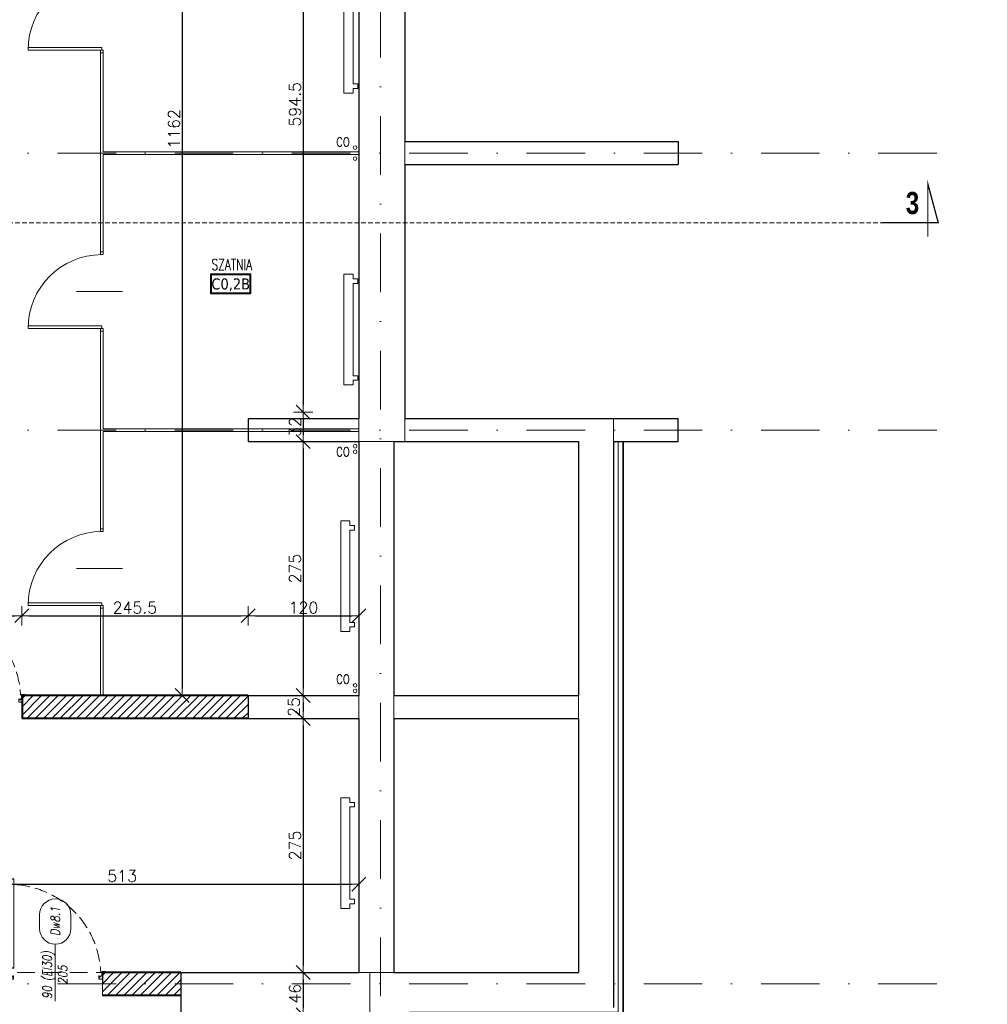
# Model space of a CAD drawing. Header units: millimetres. Extents: x 23192 to 177760, y -399809 to -79279.
# Tile 111 of 256: x 52800 to 53849, y -197449 to -196383. Entities that reach past the tile are written whole.
import ezdxf
from ezdxf.enums import TextEntityAlignment as Align

# ---------------------------------------------------------------- set-up
doc = ezdxf.new("R2010")
doc.units = ezdxf.units.MM
for name, pattern in [('CARKOVANA', [7.5, 5, -2.5]), ('CENTER', [0.6, 0.375, -0.075, 0.075, -0.075]), ('DASHDOT', [25.4, 12.7, -6.35, 0, -6.35]), ('HIDDEN', [9.525, 6.35, -3.175]), ('Hidden Line', [391.222223, 282.222223, -109])]:
    doc.linetypes.add(name, pattern=pattern)
doc.layers.get('0').update_dxf_attribs({"lineweight": 0})
for name, color, linetype, lineweight in [('!! 0_ Istn-sciany', 3, 'Continuous', 30), ('!! 0_ Istn-widok', 1, 'Continuous', 15), ('!! 0_ Opis', 8, 'Continuous', 13), ('!! 0_Istn-armatura', 6, 'Continuous', 9), ('!! 0_Opis_pom', 9, 'Continuous', 13), ('!! 1_ tynk zewn  - nowy', 21, 'Continuous', 20), ('!! 1_drzwi opis', 151, 'Continuous', 9), ('!! 1_drzwi-linia', 213, 'Continuous', 5), ('!! 1_hatch projektowane ściany', 4, 'Continuous', 5), ('!! 1_PROJ Sciany', 2, 'Continuous', 40), ('!! 2_ remont Ocieplenie', 4, 'ZIGZAG', 5), ('!! wymiary osi', 250, 'Continuous', 9), ('0-osie-liniA', 14, 'DASHDOT', 5)]:
    doc.layers.add(name, color=color, linetype=linetype, lineweight=lineweight)
doc.layers.add('!! 0_Istn-grzejniki', color=7, linetype='Continuous', lineweight=0, plot=False)
doc.layers.add('!! 1_Wyburzenia', color=252, linetype='CARKOVANA', lineweight=13, true_color=0x696969)
doc.styles.add('50', font='ROMANS.shx', dxfattribs={"width": 0.8, "height": 10})
doc.styles.add('ARCHETYP', font='romans.shx', dxfattribs={"height": 15})
doc.styles.add('ARIAL', font='tahoma.ttf')
doc.styles.add('STYLE7', font='ARIALNB.TTF')
doc.styles.add('TXT', font='simplex.shx')
doc.linetypes.add('ZIGZAG', pattern='A,0.00254,-5.08,[131,ltypeshp.shx,S=5.08,R=0,X=-5.08,Y=0],-10.16,[131,ltypeshp.shx,S=5.08,R=180,X=5.08,Y=0],-5.08', length=20.32254)
doc.dimstyles.new('DIM50', dxfattribs={"dimscale": 5, "dimtxt": 2.5, "dimasz": 1.5, "dimexe": 0, "dimexo": 0, "dimgap": 0.5, "dimtad": 1, "dimdec": 4, "dimrnd": 0.5, "dimdsep": 46, "dimtxsty": 'TXT', "dimblk1": 'TICK1', "dimblk2": 'TICK1', "dimsah": 1, "dimcen": 0, "dimse1": 1, "dimse2": 1, "dimclrd": 1, "dimclre": 7, "dimclrt": 9, "dimadec": 0, "dimazin": 0, "dimtfac": 1, "dimtdec": 4, "dimtmove": 2, "dimatfit": 3, "dimldrblk": 'TICK1', "dimfxl": 1, "dimtolj": 1, "dimarcsym": 0})

# ---------------------------------------------------------------- blocks, each defined once
blk = doc.blocks.new('BLOK OSI')
at = {"layer": '0-osie-liniA', "ltscale": 5}
for points in [[(53191.21142, -193626.89479), (53191.21142, -199860.81919)], [(51570.03302, -196590.0883), (53810.60983, -196590.0883)], [(51570.03302, -196890.0883), (53810.60983, -196890.0883)], [(51570.03302, -197490.0883), (53810.60983, -197490.0883)]]:
    blk.add_lwpolyline(points, dxfattribs=at)
blk = doc.blocks.new('zaw-dr-90-p')
at = {"color": 2, "linetype": 'CENTER', "ltscale": 0.2}
for p, q in [((12, 0), (-12, 0)), ((0, 12), (0, -12)), ((24, 24), (31, 24)), ((24, 19), (31, 19))]:
    blk.add_line(p, q, dxfattribs=at)
at = {"ltscale": 0.2}
for p, q in [((10, 12), (6, 12)), ((10, 0), (10, 6))]:
    blk.add_line(p, q, dxfattribs=at)
blk.add_lwpolyline([(0, 6), (23, 6, 0.414214), (28, 11), (28, 31), (24, 31), (24, 11, -0.414214), (23, 10), (0, 10, 4.561698), (8, 6), (5, 4)], format="xyb", dxfattribs=at)
blk.add_lwpolyline([(0, 0), (-2, 0), (-2, 0), (0, 0), (0, 3), (0, 3), (0, 0), (3, 0), (3, 0), (0, 0), (0, -3), (0, -3)], close=True)
blk.add_lwpolyline([(10, 10), (10, 39), (6, 39), (6, 10)], dxfattribs=at)
blk.add_circle((0, 0), 6.5, dxfattribs=at)
blk = doc.blocks.new('drzwi 90- sc 12')
for p, q in [((-13620.3, 20410.2), (-13620.3, 20313.8)), ((-13614.9, 20409.9), (-13620.3, 20409.9)), ((-13616.1, 20410.3), (-13620.2, 20410.3)), ((-13616.1, 20410.3), (-13620, 20410.3)), ((-13618.2, 20410.3), (-13616.2, 20410.3)), ((-13618.2, 20410.3), (-13616.2, 20410.3)), ((-13616.1, 20410.3), (-13616.1, 20411.5)), ((-13616.1, 20411.5), (-13615, 20411.5)), ((-13614.9, 20411.4), (-13614.9, 20313.8)), ((-13620.3, 20313.5), (-13620.3, 20318)), ((-13614.9, 20312.3), (-13614.9, 20318)), ((-13715.6, 20308.3), (-13715.6, 20308.6)), ((-13715.6, 20307.7), (-13715.6, 20308.6)), ((-13715.6, 20307.8), (-13715.6, 20308.6)), ((-13715.6, 20307.7), (-13715.4, 20307.7)), ((-13614.9, 20313.8), (-13620.3, 20313.8)), ((-13618.2, 20313.4), (-13620.2, 20313.4)), ((-13618.2, 20313.7), (-13618.2, 20313.4)), ((-13618.2, 20313.7), (-13616.4, 20313.7)), ((-13617.8, 20311.1), (-13617.8, 20305.7)), ((-13617.8, 20311.1), (-13617.8, 20305.7)), ((-13616.2, 20309.9), (-13617.4, 20309.9)), ((-13616.2, 20309.9), (-13616.2, 20311)), ((-13615.9, 20313.2), (-13615.9, 20312.2)), ((-13615.9, 20312.2), (-13615, 20312.2)), ((-13715.8, 20302), (-13716.3, 20302)), ((-13616.8, 20302), (-13616.3, 20302))]:
    blk.add_line(p, q)
for points in [[(-13665.3, 20285), (-13665.3, 20325.8)], [(-13615.6, 20309.6), (-13615.3, 20309.6), (-13615.3, 20309.8), (-13616.3, 20309.8), (-13616.3, 20309.6), (-13615.9, 20309.6)]]:
    blk.add_lwpolyline(points)
at = {"lineweight": 30}
for points in [[(-13716.3, 20308.9), (-13721.3, 20308.9)], [(-13716.3, 20308.9), (-13716.3, 20296.9)], [(-13614.3, 20308.9), (-13609.3, 20308.9)], [(-13614.3, 20308.9), (-13614.3, 20296.9)]]:
    blk.add_lwpolyline(points, dxfattribs=at)
at = {"ltscale": 0.2}
for points in [[(-13715.6, 20307.5), (-13715.6, 20309.5, 0.414214), (-13715.9, 20309.8), (-13719.4, 20309.8, 0.414214), (-13719.8, 20309.5), (-13719.8, 20308.9), (-13719.6, 20308.9), (-13719.6, 20309.5, -0.414214), (-13719.4, 20309.6), (-13717, 20309.6)], [(-13717, 20309.6), (-13715.9, 20309.6, -0.414214), (-13715.7, 20309.5), (-13715.7, 20307.5)], [(-13715.7, 20307.8), (-13715.7, 20305.6, 0.414214), (-13715.4, 20305.2), (-13715, 20305.2, -0.414214), (-13714.8, 20305.1), (-13714.8, 20304.5, 0.414214), (-13714.5, 20304.1), (-13713.3, 20304.1, 0.414214), (-13712.9, 20304.5), (-13712.9, 20305.1, -1), (-13712.7, 20305.1), (-13712.7, 20302, -0.414214), (-13712.9, 20301.8), (-13715.4, 20301.8, -0.414214), (-13715.6, 20302), (-13715.6, 20302.5), (-13715.8, 20302.5), (-13715.8, 20302, 0.414214), (-13715.4, 20301.6), (-13712.9, 20301.6, 0.414214), (-13712.6, 20302), (-13712.6, 20305.1, 1), (-13713.1, 20305.1), (-13713.1, 20304.5, -0.414214), (-13713.3, 20304.3), (-13714.5, 20304.3, -0.414214), (-13714.6, 20304.5), (-13714.6, 20305.1, 0.414214), (-13715, 20305.4), (-13715.4, 20305.4, -0.414214), (-13715.6, 20305.6), (-13715.6, 20307.6)], [(-13615.9, 20309.6), (-13616.6, 20309.6, 0.414214), (-13616.8, 20309.5), (-13616.8, 20305.6, -0.414214), (-13617.1, 20305.2), (-13617.6, 20305.2, 0.414214), (-13617.7, 20305.1), (-13617.7, 20304.5, -0.414214), (-13618.1, 20304.1), (-13619.3, 20304.1, -0.414214), (-13619.6, 20304.5), (-13619.6, 20305.1, 1), (-13619.8, 20305.1), (-13619.8, 20302, 0.414214), (-13619.6, 20301.8), (-13617.1, 20301.8, 0.414214), (-13616.9, 20302), (-13616.9, 20302.5), (-13616.8, 20302.5), (-13616.8, 20302, -0.414214), (-13617.1, 20301.6), (-13619.6, 20301.6, -0.414214), (-13620, 20302), (-13620, 20305.1, -1), (-13619.4, 20305.1), (-13619.4, 20304.5, 0.414214), (-13619.3, 20304.3), (-13618.1, 20304.3, 0.414214), (-13617.9, 20304.5), (-13617.9, 20305.1, -0.414214), (-13617.6, 20305.4), (-13617.1, 20305.4, 0.414214), (-13617, 20305.6), (-13617, 20309.5, -0.414214), (-13616.6, 20309.8), (-13613.1, 20309.8, -0.414214), (-13612.8, 20309.5), (-13612.8, 20308.9), (-13612.9, 20308.9), (-13612.9, 20309.5, 0.414214), (-13613.1, 20309.6), (-13615.6, 20309.6)]]:
    blk.add_lwpolyline(points, format="xyb", dxfattribs=at)
blk.add_lwpolyline([(-13616.8, 20308.8), (-13617, 20308.8), (-13617, 20307.4), (-13616.8, 20307.4)], close=True)
at = {"linetype": 'Hidden Line', "lineweight": 9, "ltscale": 0.05}
blk.add_arc((-13615.5, 20305.1), 99.1, 94.8005, 177.6944, dxfattribs=at)
for centre, radius, start, end in [((-13620.2, 20410.2), 0.1, 90, 180), ((-13615, 20411.4), 0.1, 0, 90), ((-13620.2, 20313.5), 0.1, 180, 270), ((-13616.4, 20313.2), 0.5, 0, 90), ((-13616.3, 20311), 0.1, 0, 90), ((-13615, 20312.3), 0.1, 270, 0)]:
    blk.add_arc(centre, radius, start, end)
at = {"xscale": 0.09999999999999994, "yscale": 0.09999999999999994, "zscale": 0.09999999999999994, "rotation": 180.0000000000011}
blk.add_blockref('zaw-dr-90-p', (-13614.9, 20310.9), dxfattribs=at)
blk = doc.blocks.new('TICK1')
at = {"color": 2}
blk.add_line((-1, -1), (1, 1), dxfattribs=at)
at = {"color": 0}
for p, q in [((0, 0), (-1, 0)), ((0, -1.4), (0, 1.4))]:
    blk.add_line(p, q, dxfattribs=at)
blk = doc.blocks.new('*D2490')
at = {"layer": '!! wymiary osi', "color": 1, "lineweight": -2, "transparency": 16777216}
blk.add_line((53937.1, -195644.1), (53937.1, -198051.1), dxfattribs=at)
at = {"layer": 'DEFPOINTS', "color": 0, "transparency": 16777216}
for p in [(53228.7, -195636.6), (53228.7, -198058.6), (53937.1, -198058.6)]:
    blk.add_point(p, dxfattribs=at)
at = {"layer": '!! wymiary osi', "color": 1, "lineweight": -2, "transparency": 16777216, "xscale": 7.5, "yscale": 7.5, "zscale": 7.5}
for p, rotation in [((53937.1, -195636.6), 90), ((53937.1, -198058.6), 270)]:
    blk.add_blockref('TICK1', p, dxfattribs=dict(at, rotation=rotation))
at = {"layer": '!! wymiary osi', "color": 9, "transparency": 16777216, "insert": (53928.4, -196847.6), "char_height": 12.5, "attachment_point": 5, "rotation": 90, "style": 'TXT'}
blk.add_mtext('\\A1;2422', dxfattribs=at)
blk = doc.blocks.new('*D2491')
at = {"layer": '!! wymiary osi', "color": 1, "lineweight": -2, "transparency": 16777216}
blk.add_line((53937.1, -198051.1), (53937.1, -195644.1), dxfattribs=at)
at = {"layer": 'DEFPOINTS', "color": 0, "transparency": 16777216}
for p in [(53228.7, -195636.6), (53937.1, -195636.6), (53228.7, -198058.6)]:
    blk.add_point(p, dxfattribs=at)
at = {"layer": '!! wymiary osi', "color": 1, "lineweight": -2, "transparency": 16777216, "xscale": 7.5, "yscale": 7.5, "zscale": 7.5}
for p, rotation in [((53937.1, -195636.6), 90), ((53937.1, -198058.6), 270)]:
    blk.add_blockref('TICK1', p, dxfattribs=dict(at, rotation=rotation))
at = {"layer": '!! wymiary osi', "color": 9, "transparency": 16777216, "insert": (53928.4, -196847.6), "char_height": 12.5, "attachment_point": 5, "rotation": 90, "style": 'TXT'}
blk.add_mtext('\\A1;2422', dxfattribs=at)
blk = doc.blocks.new('*D2494')
at = {"layer": '!! wymiary osi', "color": 1, "lineweight": -2, "transparency": 16777216}
blk.add_line((53901.9, -196247.1), (53901.9, -196507.1), dxfattribs=at)
at = {"layer": 'DEFPOINTS', "color": 0, "transparency": 16777216}
for p in [(53513.7, -196239.6), (53513.7, -196514.6), (53901.9, -196514.6)]:
    blk.add_point(p, dxfattribs=at)
at = {"layer": '!! wymiary osi', "color": 1, "lineweight": -2, "transparency": 16777216, "xscale": 7.5, "yscale": 7.5, "zscale": 7.5}
for p, rotation in [((53901.9, -196239.6), 90), ((53901.9, -196514.6), 270)]:
    blk.add_blockref('TICK1', p, dxfattribs=dict(at, rotation=rotation))
at = {"layer": '!! wymiary osi', "color": 9, "transparency": 16777216, "insert": (53893.1, -196377.1), "char_height": 12.5, "attachment_point": 5, "rotation": 90, "style": 'TXT'}
blk.add_mtext('\\A1;275', dxfattribs=at)
blk = doc.blocks.new('*D2495')
at = {"layer": '!! wymiary osi', "color": 1, "lineweight": -2, "transparency": 16777216}
blk.add_line((53901.9, -196522.1), (53901.9, -196532.1), dxfattribs=at)
at = {"layer": 'DEFPOINTS', "color": 0, "transparency": 16777216}
for p in [(53513.7, -196514.6), (53513.7, -196539.6), (53901.9, -196539.6)]:
    blk.add_point(p, dxfattribs=at)
at = {"layer": '!! wymiary osi', "color": 1, "lineweight": -2, "transparency": 16777216, "xscale": 7.5, "yscale": 7.5, "zscale": 7.5}
for p, rotation in [((53901.9, -196514.6), 90), ((53901.9, -196539.6), 270)]:
    blk.add_blockref('TICK1', p, dxfattribs=dict(at, rotation=rotation))
at = {"layer": '!! wymiary osi', "color": 9, "transparency": 16777216, "insert": (53924.4, -196527.1), "char_height": 12.5, "attachment_point": 5, "rotation": 90, "style": 'TXT'}
blk.add_mtext('\\A1;25', dxfattribs=at)
blk = doc.blocks.new('*D2496')
at = {"layer": '!! wymiary osi', "color": 1, "lineweight": -2, "transparency": 16777216}
blk.add_line((53901.9, -196547.1), (53901.9, -196807.1), dxfattribs=at)
at = {"layer": 'DEFPOINTS', "color": 0, "transparency": 16777216}
for p in [(53513.7, -196539.6), (53513.7, -196814.6), (53901.9, -196814.6)]:
    blk.add_point(p, dxfattribs=at)
at = {"layer": '!! wymiary osi', "color": 1, "lineweight": -2, "transparency": 16777216, "xscale": 7.5, "yscale": 7.5, "zscale": 7.5}
for p, rotation in [((53901.9, -196539.6), 90), ((53901.9, -196814.6), 270)]:
    blk.add_blockref('TICK1', p, dxfattribs=dict(at, rotation=rotation))
at = {"layer": '!! wymiary osi', "color": 9, "transparency": 16777216, "insert": (53893.1, -196677.1), "char_height": 12.5, "attachment_point": 5, "rotation": 90, "style": 'TXT'}
blk.add_mtext('\\A1;275', dxfattribs=at)
blk = doc.blocks.new('*D2497')
at = {"layer": '!! wymiary osi', "color": 1, "lineweight": -2, "transparency": 16777216}
blk.add_line((53901.9, -196822.1), (53901.9, -196832.1), dxfattribs=at)
at = {"layer": 'DEFPOINTS', "color": 0, "transparency": 16777216}
for p in [(53513.7, -196814.6), (53517.4, -196839.6), (53901.9, -196839.6)]:
    blk.add_point(p, dxfattribs=at)
at = {"layer": '!! wymiary osi', "color": 1, "lineweight": -2, "transparency": 16777216, "xscale": 7.5, "yscale": 7.5, "zscale": 7.5}
for p, rotation in [((53901.9, -196814.6), 90), ((53901.9, -196839.6), 270)]:
    blk.add_blockref('TICK1', p, dxfattribs=dict(at, rotation=rotation))
at = {"layer": '!! wymiary osi', "color": 9, "transparency": 16777216, "insert": (53924.4, -196827.1), "char_height": 12.5, "attachment_point": 5, "rotation": 90, "style": 'TXT'}
blk.add_mtext('\\A1;25', dxfattribs=at)
blk = doc.blocks.new('*D2498')
at = {"layer": '!! wymiary osi', "color": 1, "lineweight": -2, "transparency": 16777216}
blk.add_line((53901.9, -196847.1), (53901.9, -197456.1), dxfattribs=at)
at = {"layer": 'DEFPOINTS', "color": 0, "transparency": 16777216}
for p in [(53517.4, -196839.6), (53454.7, -197463.6), (53901.9, -197463.6)]:
    blk.add_point(p, dxfattribs=at)
at = {"layer": '!! wymiary osi', "color": 1, "lineweight": -2, "transparency": 16777216, "xscale": 7.5, "yscale": 7.5, "zscale": 7.5}
for p, rotation in [((53901.9, -196839.6), 90), ((53901.9, -197463.6), 270)]:
    blk.add_blockref('TICK1', p, dxfattribs=dict(at, rotation=rotation))
at = {"layer": '!! wymiary osi', "color": 9, "transparency": 16777216, "insert": (53893.1, -197151.6), "char_height": 12.5, "attachment_point": 5, "rotation": 90, "style": 'TXT'}
blk.add_mtext('\\A1;624', dxfattribs=at)
blk = doc.blocks.new('*D2508')
at = {"layer": '!! wymiary osi', "color": 1, "lineweight": -2, "transparency": 16777216}
blk.add_line((53107.3, -196220.6), (53107.3, -196800.3), dxfattribs=at)
at = {"layer": 'DEFPOINTS', "color": 0, "transparency": 16777216}
for p in [(53167.7, -196213.1), (53107.3, -196807.8), (53167.7, -196807.8)]:
    blk.add_point(p, dxfattribs=at)
at = {"layer": '!! wymiary osi', "color": 1, "lineweight": -2, "transparency": 16777216, "xscale": 7.5, "yscale": 7.5, "zscale": 7.5}
for p, rotation in [((53107.3, -196213.1), 90), ((53107.3, -196807.8), 270)]:
    blk.add_blockref('TICK1', p, dxfattribs=dict(at, rotation=rotation))
at = {"layer": '!! wymiary osi', "color": 9, "transparency": 16777216, "insert": (53098.5, -196474.3), "char_height": 12.5, "attachment_point": 5, "rotation": 90, "style": 'TXT'}
blk.add_mtext('\\A1;594.5', dxfattribs=at)
blk = doc.blocks.new('*D2509')
at = {"layer": '!! wymiary osi', "color": 1, "lineweight": -2, "transparency": 16777216}
blk.add_line((53107.3, -196815.3), (53107.3, -196832.1), dxfattribs=at)
at = {"layer": 'DEFPOINTS', "color": 0, "transparency": 16777216}
for p in [(53167.7, -196807.8), (53107.3, -196839.6), (53167.7, -196839.6)]:
    blk.add_point(p, dxfattribs=at)
at = {"layer": '!! wymiary osi', "color": 1, "lineweight": -2, "transparency": 16777216, "xscale": 7.5, "yscale": 7.5, "zscale": 7.5}
for p, rotation in [((53107.3, -196807.8), 90), ((53107.3, -196839.6), 270)]:
    blk.add_blockref('TICK1', p, dxfattribs=dict(at, rotation=rotation))
at = {"layer": '!! wymiary osi', "color": 9, "transparency": 16777216, "insert": (53098.5, -196823.7), "char_height": 12.5, "attachment_point": 5, "rotation": 90, "style": 'TXT'}
blk.add_mtext('\\A1;32', dxfattribs=at)
blk = doc.blocks.new('*D2510')
at = {"layer": '!! wymiary osi', "color": 1, "lineweight": -2, "transparency": 16777216}
blk.add_line((53107.3, -196847.1), (53107.3, -197107.1), dxfattribs=at)
at = {"layer": 'DEFPOINTS', "color": 0, "transparency": 16777216}
for p in [(53167.7, -196839.6), (53107.3, -197114.6), (53167.7, -197114.6)]:
    blk.add_point(p, dxfattribs=at)
at = {"layer": '!! wymiary osi', "color": 1, "lineweight": -2, "transparency": 16777216, "xscale": 7.5, "yscale": 7.5, "zscale": 7.5}
for p, rotation in [((53107.3, -196839.6), 90), ((53107.3, -197114.6), 270)]:
    blk.add_blockref('TICK1', p, dxfattribs=dict(at, rotation=rotation))
at = {"layer": '!! wymiary osi', "color": 9, "transparency": 16777216, "insert": (53098.5, -196977.1), "char_height": 12.5, "attachment_point": 5, "rotation": 90, "style": 'TXT'}
blk.add_mtext('\\A1;275', dxfattribs=at)
blk = doc.blocks.new('*D2539')
at = {"layer": '!! wymiary osi', "color": 1, "lineweight": -2, "transparency": 16777216}
blk.add_line((52662.2, -197318.9), (53160.2, -197318.9), dxfattribs=at)
at = {"layer": 'DEFPOINTS', "color": 0, "transparency": 16777216}
for p in [(52654.7, -197277.1), (53167.7, -197277.1), (53167.7, -197318.9)]:
    blk.add_point(p, dxfattribs=at)
at = {"layer": '!! wymiary osi', "color": 1, "lineweight": -2, "transparency": 16777216, "xscale": 7.5, "yscale": 7.5, "zscale": 7.5, "rotation": 180}
blk.add_blockref('TICK1', (52654.7, -197318.9), dxfattribs=at)
at = {"layer": '!! wymiary osi', "color": 1, "lineweight": -2, "transparency": 16777216, "xscale": 7.5, "yscale": 7.5, "zscale": 7.5}
blk.add_blockref('TICK1', (53167.7, -197318.9), dxfattribs=at)
at = {"layer": '!! wymiary osi', "color": 9, "transparency": 16777216, "insert": (52911.2, -197310.1), "char_height": 12.5, "attachment_point": 5, "style": 'TXT'}
blk.add_mtext('\\A1;513', dxfattribs=at)
blk = doc.blocks.new('*D2543')
at = {"layer": '!! wymiary osi', "color": 1, "lineweight": -2, "transparency": 16777216}
blk.add_line((52708.2, -197028.2), (52794.9, -197028.2), dxfattribs=at)
at = {"layer": 'DEFPOINTS', "color": 0, "transparency": 16777216}
for p in [(52802.4, -197028.2), (52700.7, -197114.6), (52802.4, -197114)]:
    blk.add_point(p, dxfattribs=at)
at = {"layer": '!! wymiary osi', "color": 1, "lineweight": -2, "transparency": 16777216, "xscale": 7.5, "yscale": 7.5, "zscale": 7.5, "rotation": 180}
blk.add_blockref('TICK1', (52700.7, -197028.2), dxfattribs=at)
at = {"layer": '!! wymiary osi', "color": 1, "lineweight": -2, "transparency": 16777216, "xscale": 7.5, "yscale": 7.5, "zscale": 7.5}
blk.add_blockref('TICK1', (52802.4, -197028.2), dxfattribs=at)
at = {"layer": '!! wymiary osi', "color": 9, "transparency": 16777216, "insert": (52751.5, -197019.5), "char_height": 12.5, "attachment_point": 5, "style": 'TXT'}
blk.add_mtext('\\A1;101.5', dxfattribs=at)
blk = doc.blocks.new('*D2544')
at = {"layer": '!! wymiary osi', "color": 1, "lineweight": -2, "transparency": 16777216}
blk.add_line((52809.9, -197028.2), (53040.2, -197028.2), dxfattribs=at)
at = {"layer": 'DEFPOINTS', "color": 0, "transparency": 16777216}
for p in [(53047.7, -197028.2), (52802.4, -197114), (53047.7, -197114)]:
    blk.add_point(p, dxfattribs=at)
at = {"layer": '!! wymiary osi', "color": 1, "lineweight": -2, "transparency": 16777216, "xscale": 7.5, "yscale": 7.5, "zscale": 7.5, "rotation": 180}
blk.add_blockref('TICK1', (52802.4, -197028.2), dxfattribs=at)
at = {"layer": '!! wymiary osi', "color": 1, "lineweight": -2, "transparency": 16777216, "xscale": 7.5, "yscale": 7.5, "zscale": 7.5}
blk.add_blockref('TICK1', (53047.7, -197028.2), dxfattribs=at)
at = {"layer": '!! wymiary osi', "color": 9, "transparency": 16777216, "insert": (52925, -197019.5), "char_height": 12.5, "attachment_point": 5, "style": 'TXT'}
blk.add_mtext('\\A1;245.5', dxfattribs=at)
blk = doc.blocks.new('*D2545')
at = {"layer": '!! wymiary osi', "color": 1, "lineweight": -2, "transparency": 16777216}
blk.add_line((53055.2, -197028.2), (53160.2, -197028.2), dxfattribs=at)
at = {"layer": 'DEFPOINTS', "color": 0, "transparency": 16777216}
for p in [(53167.7, -197028.2), (53047.7, -197114), (53167.7, -197114.6)]:
    blk.add_point(p, dxfattribs=at)
at = {"layer": '!! wymiary osi', "color": 1, "lineweight": -2, "transparency": 16777216, "xscale": 7.5, "yscale": 7.5, "zscale": 7.5, "rotation": 180}
blk.add_blockref('TICK1', (53047.7, -197028.2), dxfattribs=at)
at = {"layer": '!! wymiary osi', "color": 1, "lineweight": -2, "transparency": 16777216, "xscale": 7.5, "yscale": 7.5, "zscale": 7.5}
blk.add_blockref('TICK1', (53167.7, -197028.2), dxfattribs=at)
at = {"layer": '!! wymiary osi', "color": 9, "transparency": 16777216, "insert": (53107.7, -197019.5), "char_height": 12.5, "attachment_point": 5, "style": 'TXT'}
blk.add_mtext('\\A1;120', dxfattribs=at)
blk = doc.blocks.new('*D2551')
at = {"layer": '!! wymiary osi', "color": 1, "lineweight": -2, "transparency": 16777216}
blk.add_line((53107.3, -197122.1), (53107.3, -197132.1), dxfattribs=at)
at = {"layer": 'DEFPOINTS', "color": 0, "transparency": 16777216}
for p in [(53167.7, -197114.6), (53107.3, -197139.6), (53167.7, -197139.6)]:
    blk.add_point(p, dxfattribs=at)
at = {"layer": '!! wymiary osi', "color": 1, "lineweight": -2, "transparency": 16777216, "xscale": 7.5, "yscale": 7.5, "zscale": 7.5}
for p, rotation in [((53107.3, -197114.6), 90), ((53107.3, -197139.6), 270)]:
    blk.add_blockref('TICK1', p, dxfattribs=dict(at, rotation=rotation))
at = {"layer": '!! wymiary osi', "color": 9, "transparency": 16777216, "insert": (53097.3, -197127.1), "char_height": 12.5, "attachment_point": 5, "rotation": 90, "style": 'TXT'}
blk.add_mtext('\\A1;25', dxfattribs=at)
blk = doc.blocks.new('*D2552')
at = {"layer": '!! wymiary osi', "color": 1, "lineweight": -2, "transparency": 16777216}
blk.add_line((53107.3, -197147.1), (53107.3, -197407.1), dxfattribs=at)
at = {"layer": 'DEFPOINTS', "color": 0, "transparency": 16777216}
for p in [(53167.7, -197139.6), (53107.3, -197414.6), (53167.7, -197414.6)]:
    blk.add_point(p, dxfattribs=at)
at = {"layer": '!! wymiary osi', "color": 1, "lineweight": -2, "transparency": 16777216, "xscale": 7.5, "yscale": 7.5, "zscale": 7.5}
for p, rotation in [((53107.3, -197139.6), 90), ((53107.3, -197414.6), 270)]:
    blk.add_blockref('TICK1', p, dxfattribs=dict(at, rotation=rotation))
at = {"layer": '!! wymiary osi', "color": 9, "transparency": 16777216, "insert": (53098.5, -197277.1), "char_height": 12.5, "attachment_point": 5, "rotation": 90, "style": 'TXT'}
blk.add_mtext('\\A1;275', dxfattribs=at)
blk = doc.blocks.new('*D2553')
at = {"layer": '!! wymiary osi', "color": 1, "lineweight": -2, "transparency": 16777216}
blk.add_line((53107.3, -197422.1), (53107.3, -197453.1), dxfattribs=at)
at = {"layer": 'DEFPOINTS', "color": 0, "transparency": 16777216}
for p in [(53167.7, -197414.6), (53107.3, -197460.6), (53167.7, -197460.6)]:
    blk.add_point(p, dxfattribs=at)
at = {"layer": '!! wymiary osi', "color": 1, "lineweight": -2, "transparency": 16777216, "xscale": 7.5, "yscale": 7.5, "zscale": 7.5}
for p, rotation in [((53107.3, -197414.6), 90), ((53107.3, -197460.6), 270)]:
    blk.add_blockref('TICK1', p, dxfattribs=dict(at, rotation=rotation))
at = {"layer": '!! wymiary osi', "color": 9, "transparency": 16777216, "insert": (53098.5, -197437.6), "char_height": 12.5, "attachment_point": 5, "rotation": 90, "style": 'TXT'}
blk.add_mtext('\\A1;46', dxfattribs=at)
blk = doc.blocks.new('*D2614')
at = {"layer": '!! wymiary osi', "color": 1, "lineweight": -2, "transparency": 16777216}
blk.add_line((52976.2, -195960.1), (52976.2, -197107.1), dxfattribs=at)
at = {"layer": 'DEFPOINTS', "color": 0, "transparency": 16777216}
for p in [(52894.7, -195952.6), (52894.7, -197114.6), (52976.2, -197114.6)]:
    blk.add_point(p, dxfattribs=at)
at = {"layer": '!! wymiary osi', "color": 1, "lineweight": -2, "transparency": 16777216, "xscale": 7.5, "yscale": 7.5, "zscale": 7.5}
for p, rotation in [((52976.2, -195952.6), 90), ((52976.2, -197114.6), 270)]:
    blk.add_blockref('TICK1', p, dxfattribs=dict(at, rotation=rotation))
at = {"layer": '!! wymiary osi', "color": 9, "transparency": 16777216, "insert": (52967.4, -196500.9), "char_height": 12.5, "attachment_point": 5, "rotation": 90, "style": 'TXT'}
blk.add_mtext('\\A1;1162', dxfattribs=at)
blk = doc.blocks.new('oznaczenie przekroi')
at = {"layer": '!! 0_ Opis', "color": 2, "const_width": 1.44}
blk.add_lwpolyline([(89794.5, -196602.5), (89855.3, -196602.5), (89844, -196560.4), (89844, -196617.7)], dxfattribs=at)
blk.add_lwpolyline([(89794.5, -196602.5), (89855.3, -196602.5), (89844, -196560.4), (89844, -196617.7)], dxfattribs=at)
at = {"layer": '!! 1_Wyburzenia'}
blk.add_lwpolyline([(87812.4, -196602.5), (89794.5, -196602.5)], dxfattribs=at)
at = {"layer": '!! 0_ Opis', "color": 9, "style": 'STYLE7', "text_generation_flag": 6, "width": 0.95}
blk.add_text('3', height=24, rotation=180, dxfattribs=at).set_placement((89820.1, -196593.1))
blk = doc.blocks.new('1_ok-opis')
blk.add_line((0, 111.6), (0, 50))
for points in [[(-17, 128.6), (-17, 143.6)], [(17, 128.6), (17, 143.6)]]:
    blk.add_lwpolyline(points)
for centre, start, end in [((0, 143.6), 0, 180), ((0, 128.6), 180, 0)]:
    blk.add_arc(centre, 17, start, end)
at = {"style": 'ARCHETYP'}
for tag, height, rotation, p in [('NR', 12, 90, (0, 136.9)), ('NR', 12, 270, (0, 136.9)), ('SZEROKOŚĆ', 10, 90, (-8, 78.3)), ('WYSOKOŚĆ', 10, 270, (-8, 78.3)), ('WYSOKOŚĆ', 10, 90, (8, 78.3)), ('SZEROKOŚĆ', 10, 270, (8, 78.3))]:
    blk.add_attdef(tag, text='', height=height, rotation=rotation, dxfattribs=at).set_placement(p, align=Align.MIDDLE)

msp = doc.modelspace()

# ---------------------------------------------------------------- hatches: boundary and pattern name
at = {"layer": '!! 1_hatch projektowane ściany'}
h = msp.add_hatch(dxfattribs=at)
h.set_pattern_fill('ANSI31', color=256, scale=2)
h.paths.add_polyline_path([(52802.71142, -197139.5883), (53047.71142, -197139.5883), (53047.71142, -197114.5883), (52802.71142, -197114.5883)])
h = msp.add_hatch(dxfattribs=at)
h.set_pattern_fill('ANSI31', color=256, scale=2)
h.set_pattern_definition([(45, (87, -300), (-4.49012806, 4.49012806), [])])
h.paths.add_polyline_path([(52889.71142, -197439.5883), (52974.71142, -197439.5883), (52974.71142, -197414.5883), (52889.71142, -197414.5883)])

# ---------------------------------------------------------------- linework, layer by layer
at = {"layer": '!! 0_ Istn-sciany'}
for points in [[(53167.71142, -196211.0883), (53167.71142, -196814.5883)], [(53217.71142, -196239.5883), (53217.71142, -196514.5883)], [(53217.71142, -196514.5883), (53513.71142, -196514.5883)], [(53513.71142, -196514.5883), (53513.71142, -196539.5883)], [(53217.71142, -196539.5883), (53217.71142, -196814.5883)], [(53217.71142, -196539.5883), (53513.71142, -196539.5883)], [(53047.71142, -196814.5883), (53047.71142, -196839.5883)], [(53047.71142, -196814.5883), (53167.71142, -196814.5883)], [(53217.71142, -196814.5883), (53513.71142, -196814.5883)], [(53513.71142, -196839.5883), (53513.71142, -196814.5883)], [(53047.71142, -196839.5883), (53167.71142, -196839.5883)], [(53167.71142, -196839.5883), (53167.71142, -197114.5883)], [(53205.71142, -196839.5883), (53205.71142, -197114.5883)], [(53205.71142, -196839.5883), (53405.71142, -196839.5883)], [(53405.71142, -196839.5883), (53405.71142, -197114.5883)], [(53443.71142, -196839.5883), (53443.71142, -197452.5883)], [(53443.71142, -196839.5883), (53513.71142, -196839.5883)], [(53047.71142, -197114.5883), (53047.71142, -197139.5883)], [(53047.71142, -197114.5883), (53167.71142, -197114.5883)], [(53205.71142, -197114.5883), (53405.71142, -197114.5883)], [(53047.71142, -197139.5883), (53167.71142, -197139.5883)], [(53167.71142, -197139.5883), (53167.71142, -197414.5883)], [(53205.71142, -197139.5883), (53205.71142, -197414.5883)], [(53205.71142, -197139.5883), (53405.71142, -197139.5883)], [(53405.71142, -197139.5883), (53405.71142, -197414.5883)], [(52974.71142, -197414.5883), (53167.71142, -197414.5883)], [(52974.71142, -197414.5883), (52974.71142, -197460.5883)], [(53205.71142, -197414.5883), (53405.71142, -197414.5883)]]:
    msp.add_lwpolyline(points, dxfattribs=at)
at = {"layer": '!! 0_ Istn-widok'}
for p, q in [((53167.71142, -196825.5883), (52890.71142, -196825.5883)), ((53167.71142, -196828.5883), (52890.71142, -196828.5883))]:
    msp.add_line(p, q, dxfattribs=at)
for points in [[(52809.21142, -196412.5883), (52889.21142, -196412.5883), (52889.21142, -196415.5883), (52809.21142, -196415.5883)], [(52887.71142, -196415.5883), (52887.71142, -196418.5883), (52890.71142, -196418.5883), (52890.71142, -196415.5883)], [(52887.71142, -196637.0883), (52887.71142, -196634.0883), (52890.71142, -196634.0883), (52890.71142, -196637.0883)], [(52809.21142, -196714.0883), (52889.21142, -196714.0883), (52889.21142, -196717.0883), (52809.21142, -196717.0883)], [(52887.71142, -196717.0883), (52887.71142, -196720.0883), (52890.71142, -196720.0883), (52890.71142, -196717.0883)], [(52887.71142, -196937.0883), (52887.71142, -196934.0883), (52890.71142, -196934.0883), (52890.71142, -196937.0883)], [(52809.21142, -197014.0883), (52889.21142, -197014.0883), (52889.21142, -197017.0883), (52809.21142, -197017.0883)], [(52887.71142, -197017.0883), (52887.71142, -197020.0883), (52890.71142, -197020.0883), (52890.71142, -197017.0883)]]:
    msp.add_lwpolyline(points, close=True, dxfattribs=at)
for points in [[(52887.71142, -196418.5883), (52887.71142, -196634.0883)], [(52890.71142, -196418.5883), (52890.71142, -196525.5883)], [(53217.71142, -196514.5883), (53217.71142, -196539.5883)], [(52890.71142, -196525.5883), (53167.71142, -196525.5883)], [(52890.71142, -196528.5883), (52890.71142, -196634.0883)], [(52890.71142, -196528.5883), (53167.71142, -196528.5883)], [(52861.71142, -196677.0883), (52911.71142, -196677.0883)], [(52887.71142, -196720.0883), (52887.71142, -196934.0883)], [(52890.71142, -196720.0883), (52890.71142, -196825.5883)], [(53167.71142, -196839.5883), (53167.71142, -196814.5883)], [(53217.71142, -196814.5883), (53217.71142, -196839.5883)], [(53443.71142, -196839.5883), (53443.71142, -196814.5883)], [(52890.71142, -196828.5883), (52890.71142, -196934.0883)], [(53205.71142, -196839.5883), (53167.71142, -196839.5883)], [(52861.71142, -196977.0883), (52911.71142, -196977.0883)], [(52887.71142, -197020.0883), (52887.71142, -197114.5883)], [(52890.71142, -197020.0883), (52890.71142, -197114.5883)], [(53167.71142, -197114.5883), (53167.71142, -197139.5883)], [(53205.71142, -197114.5883), (53205.71142, -197139.5883)], [(53405.71142, -197114.5883), (53405.71142, -197139.5883)], [(53167.71142, -197414.5883), (53205.71142, -197414.5883)], [(53179.71142, -197460.5883), (53179.71142, -197414.5883)]]:
    msp.add_lwpolyline(points, dxfattribs=at)
at = {"layer": '!! 0_ Istn-widok', "linetype": 'HIDDEN', "ltscale": 3}
msp.add_lwpolyline([(52711.71142, -197414.5883), (52974.71142, -197414.5883)], dxfattribs=at)
at = {"layer": '!! 0_ Istn-widok'}
for centre in [(52889.21142, -196415.5883), (52889.21142, -196717.0883), (52889.21142, -197017.0883)]:
    msp.add_arc(centre, 80, 90.00000004, 180.00000004, dxfattribs=at)
at = {"layer": '!! 0_Istn-armatura'}
for centre in [(53163.71142, -196521.0883), (53163.71142, -196533.0883), (53163.71142, -196844.5883), (53163.71142, -196850.5883), (53163.71142, -197103.5883), (53163.71142, -197109.5883)]:
    msp.add_circle(centre, 2, dxfattribs=at)
at = {"layer": '!! 0_Istn-grzejniki'}
for points in [[(53166.64018, -196457.20114), (53161.64018, -196457.20114), (53161.64018, -196462.20114), (53151.64018, -196462.20114), (53151.64018, -196342.20114), (53161.64018, -196342.20114), (53161.64018, -196347.20114), (53166.64018, -196347.20114), (53166.64018, -196352.20114), (53161.64018, -196352.20114), (53161.64018, -196452.20114), (53166.64018, -196452.20114)], [(53166.64018, -196773.20114), (53161.64018, -196773.20114), (53161.64018, -196778.20114), (53151.64018, -196778.20114), (53151.64018, -196658.20114), (53161.64018, -196658.20114), (53161.64018, -196663.20114), (53166.64018, -196663.20114), (53166.64018, -196668.20114), (53161.64018, -196668.20114), (53161.64018, -196768.20114), (53166.64018, -196768.20114)], [(53163.12978, -197040.36545), (53158.12978, -197040.36545), (53158.12978, -197045.36545), (53148.12978, -197045.36545), (53148.12978, -196925.36545), (53158.12978, -196925.36545), (53158.12978, -196930.36545), (53163.12978, -196930.36545), (53163.12978, -196935.36545), (53158.12978, -196935.36545), (53158.12978, -197035.36545), (53163.12978, -197035.36545)], [(53163.12978, -197340.36545), (53158.12978, -197340.36545), (53158.12978, -197345.36545), (53148.12978, -197345.36545), (53148.12978, -197225.36545), (53158.12978, -197225.36545), (53158.12978, -197230.36545), (53163.12978, -197230.36545), (53163.12978, -197235.36545), (53158.12978, -197235.36545), (53158.12978, -197335.36545), (53163.12978, -197335.36545)]]:
    msp.add_lwpolyline(points, close=True, dxfattribs=at)
at = {"layer": '!! 0_Opis_pom', "ltscale": 0.7}
for points in [[(53007.12223, -196679.6819), (53050.64223, -196679.6819), (53050.64223, -196657.9219), (53007.12223, -196657.9219)], [(53008.21023, -196678.5939), (53049.55423, -196678.5939), (53049.55423, -196659.0099), (53008.21023, -196659.0099)]]:
    msp.add_lwpolyline(points, close=True, dxfattribs=at)
at = {"layer": '!! 1_ tynk zewn  - nowy'}
for points in [[(53227.71142, -197466.5883), (53227.71142, -197462.5883), (53453.71142, -197462.5883), (53453.71142, -196839.5883)], [(53228.71142, -197466.5883), (53228.71142, -197463.5883), (53454.71142, -197463.5883), (53454.71142, -196839.5883)]]:
    msp.add_lwpolyline(points, dxfattribs=at)
at = {"layer": '!! 1_hatch projektowane ściany'}
for points in [[(52802.71142, -197139.5883), (53047.71142, -197139.5883), (53047.71142, -197114.5883), (52802.71142, -197114.5883)], [(52889.71142, -197439.5883), (52974.71142, -197439.5883), (52974.71142, -197414.5883), (52889.71142, -197414.5883)]]:
    msp.add_lwpolyline(points, close=True, dxfattribs=at)
at = {"layer": '!! 1_PROJ Sciany'}
for points in [[(53047.71142, -197114.5883), (52802.71142, -197114.5883)], [(52802.71142, -197114.5883), (52802.71142, -197139.5883)], [(53047.71142, -197139.5883), (52802.71142, -197139.5883)], [(52974.71142, -197414.5883), (52889.71142, -197414.5883)], [(52974.71142, -197439.5883), (52889.71142, -197439.5883)]]:
    msp.add_lwpolyline(points, dxfattribs=at)
at = {"layer": '!! 2_ remont Ocieplenie', "linetype": 'ZIGZAG', "ltscale": 0.75}
msp.add_lwpolyline([(53222.71142, -197466.5883), (53222.71142, -197457.5883), (53448.71142, -197457.5883), (53448.71142, -196839.5883)], dxfattribs=at)

# ---------------------------------------------------------------- block references
at = {"layer": '!! 1_drzwi opis'}
ref = msp.add_blockref('1_ok-opis', (52838.71146, -197495.64617), dxfattribs=dict(at, xscale=-1, rotation=359.9999963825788))
ref.add_attrib('WYSOKOŚĆ', '90 (EI30)', dxfattribs={"layer": '0', "height": 10, "rotation": 89.99999638, "style": '50', "oblique": 10, "width": 0.8}).set_placement((52830.71146, -197417.35532), align=Align.MIDDLE)
ref.add_attrib('SZEROKOŚĆ', '205', dxfattribs={"layer": '0', "height": 10, "rotation": 89.99999638, "style": '50', "oblique": 10, "width": 0.8}).set_placement((52846.71146, -197417.35532), align=Align.MIDDLE)
ref.add_attrib('NR', 'Dw8.1', dxfattribs={"layer": '0', "height": 10, "rotation": 89.99999638, "style": '50', "oblique": 10, "width": 0.8}).set_placement((52838.71147, -197359.30895), align=Align.MIDDLE)
at = {"layer": '!! 1_drzwi-linia', "xscale": -1}
for p in [(39086.4418, -217423.51264), (39173.4418, -217723.51264)]:
    msp.add_blockref('drzwi 90- sc 12', p, dxfattribs=at)
at = {"layer": '!! 1_Wyburzenia'}
msp.add_blockref('oznaczenie przekroi', (-36059.54271, 0), dxfattribs=at)
at = {"layer": '!! wymiary osi'}
msp.add_blockref('BLOK OSI', (0, 63), dxfattribs=at)

# ---------------------------------------------------------------- texts
at = {"layer": '!! 0_Istn-armatura', "style": 'ARCHETYP', "width": 0.8}
for p in [(53143.23058, -196520.05816), (53143.23058, -196855.63828), (53143.23058, -197101.96166)]:
    msp.add_text('CO', height=10, rotation=359.99999996, dxfattribs=at).set_placement(p)
at = {"layer": '!! 0_Opis_pom', "ltscale": 0.7, "style": 'TXT', "width": 0.7}
msp.add_text('SZATNIA', height=12, dxfattribs=at).set_placement((53029.99736, -196653.87559), align=Align.CENTER)
at = {"layer": '!! 0_Opis_pom', "ltscale": 0.7, "style": 'ARIAL'}
msp.add_attdef('C0,2B', text='', height=11.968, dxfattribs=at).set_placement((53028.88223, -196668.8019), align=Align.MIDDLE_CENTER)

# ---------------------------------------------------------------- dimensions: what is measured, and where the dimension line sits
at = {"layer": '!! wymiary osi'}
for base, p1, p2, picture, middle in [((53937.12127, -198058.5883), (53228.71142, -195636.5883), (53228.71142, -198058.5883), '*D2490', (53928.37127, -196847.5883)), ((53937.12127, -195636.5883), (53228.71142, -198058.5883), (53228.71142, -195636.5883), '*D2491', (53928.37127, -196847.5883)), ((53901.87501, -196514.5883), (53513.71142, -196239.5883), (53513.71142, -196514.5883), '*D2494', (53893.12501, -196377.0883)), ((53901.87501, -196539.5883), (53513.71142, -196514.5883), (53513.71142, -196539.5883), '*D2495', (53924.37501, -196527.0883)), ((53901.87501, -196814.5883), (53513.71142, -196539.5883), (53513.71142, -196814.5883), '*D2496', (53893.12501, -196677.0883)), ((53107.26932, -196839.5883), (53167.71142, -196807.77574), (53167.71142, -196839.5883), '*D2509', (53098.51932, -196823.68202)), ((53901.87501, -196839.5883), (53513.71142, -196814.5883), (53517.41298, -196839.5883), '*D2497', (53924.37501, -196827.0883)), ((53107.26932, -197114.5883), (53167.71142, -196839.5883), (53167.71142, -197114.5883), '*D2510', (53098.51932, -196977.0883)), ((53901.87501, -197463.5883), (53517.41298, -196839.5883), (53454.71142, -197463.5883), '*D2498', (53893.12501, -197151.5883)), ((53107.26932, -197139.5883), (53167.71142, -197114.5883), (53167.71142, -197139.5883), '*D2551', (53097.26932, -197127.0883)), ((53107.26932, -197414.5883), (53167.71142, -197139.5883), (53167.71142, -197414.5883), '*D2552', (53098.51932, -197277.0883)), ((53107.26932, -197460.5883), (53167.71142, -197414.5883), (53167.71142, -197460.5883), '*D2553', (53098.51932, -197437.5883))]:
    dim = msp.add_linear_dim(base=base, p1=p1, p2=p2, angle=90, dimstyle='DIM50', dxfattribs=at)
    dim.commit()
    dim.dimension.update_dxf_attribs({"geometry": picture, "text_midpoint": middle})
for base, p1, p2, picture, middle in [((52976.18686, -197114.5883), (52894.71142, -195952.5883), (52894.71142, -197114.5883), '*D2614', (52967.43686, -196500.87865)), ((53107.26932, -196807.77574), (53167.71142, -196213.0883), (53167.71142, -196807.77574), '*D2508', (53098.51932, -196474.32759))]:
    dim = msp.add_linear_dim(base=base, p1=p1, p2=p2, angle=90, dimstyle='DIM50', dxfattribs=at)
    dim.commit()
    dim.dimension.update_dxf_attribs({"geometry": picture, "text_midpoint": middle, "dimtype": 160})
for base, p1, p2, picture, middle in [((52802.35146, -197028.24124), (52700.71142, -197114.5883), (52802.35146, -197114.03023), '*D2543', (52751.53144, -197019.49124)), ((53047.71142, -197028.24124), (52802.35146, -197114.03023), (53047.71142, -197114.03023), '*D2544', (52925.03144, -197019.49124)), ((53167.71142, -197028.24124), (53047.71142, -197114.03023), (53167.71142, -197114.5883), '*D2545', (53107.71142, -197019.49124)), ((53167.71142, -197318.89297), (52654.71142, -197277.0883), (53167.71142, -197277.0883), '*D2539', (52911.21142, -197310.14297))]:
    dim = msp.add_linear_dim(base=base, p1=p1, p2=p2, dimstyle='DIM50', dxfattribs=at)
    dim.commit()
    dim.dimension.update_dxf_attribs({"geometry": picture, "text_midpoint": middle})

doc.saveas('drawing.dxf')
